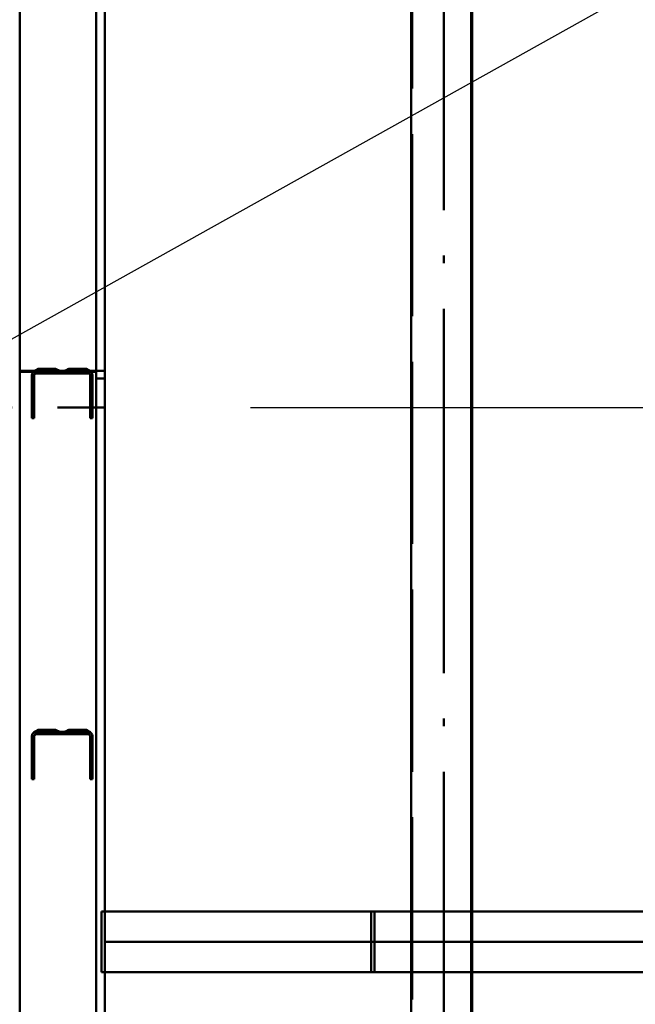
# Paper-space layout 'Layout1' of a CAD drawing. Extents: x -2 to 1033, y -36 to 596.
# Tile 60 of 256: x 287 to 297, y 249 to 265. Entities that reach past the tile are written whole.
import ezdxf

# ---------------------------------------------------------------- set-up
doc = ezdxf.new("R2010")
doc.units = 0
doc.linetypes.add('ACAD_ISO02W100', pattern=[15, 12, -3])
doc.linetypes.add('ACAD_ISO04W100', pattern=[30.5, 24, -3, 0.5, -3])
doc.layers.get('0').update_dxf_attribs({"linetype": 'CONTINUOUS'})
doc.layers.get('DEFPOINTS').update_dxf_attribs({"color": 132, "linetype": 'CONTINUOUS'})
for name, color, linetype, lineweight in [('SS_KOTY', 3, 'CONTINUOUS', 25), ('SS_POPIS_PROFILU', 13, 'CONTINUOUS', 25), ('SS_ZEBRIK KOŠ', 75, 'CONTINUOUS', 50), ('SS_ZEBRIKY', 24, 'CONTINUOUS', 50)]:
    doc.layers.add(name, color=color, linetype=linetype, lineweight=lineweight)
doc.styles.add('ROMANS', font='romans.shx', dxfattribs={"width": 0.8})
doc.dimstyles.new('A-1_(2.5)_50AS', dxfattribs={"dimtxt": 2.5, "dimasz": 2, "dimexe": 1, "dimexo": 2, "dimgap": 0, "dimtad": 0, "dimdec": 1, "dimlfac": 50, "dimrnd": 1, "dimtxsty": 'ROMANS', "dimblk1": 'OBLIQUE', "dimblk2": 'OBLIQUE', "dimsah": 1, "dimcen": 2, "dimclrd": 256, "dimclre": 256, "dimclrt": 256, "dimadec": 1, "dimazin": 2, "dimtfac": 0.714286, "dimtdec": 1, "dimtmove": 0, "dimatfit": 3, "dimldrblk": 'OPEN', "dimfxl": 1, "dimtvp": 1.142857, "dimtfill": 1, "dimtolj": 1, "dimlwd": -1, "dimlwe": -1, "dimarcsym": 0})

# ---------------------------------------------------------------- blocks, each defined once
blk = doc.blocks.new('_Oblique')
at = {"color": 0, "linetype": 'ByBlock', "lineweight": -2}
blk.add_line((-0.5, -0.5), (0.5, 0.5), dxfattribs=at)
blk = doc.blocks.new('*D16')
at = {"layer": 'DEFPOINTS', "color": 0, "transparency": 16777216}
for p in [(288.614, 258.993), (288.614, 174.993), (329.957, 174.993)]:
    blk.add_point(p, dxfattribs=at)
at = {"layer": 'SS_KOTY', "transparency": 16777216}
for p, q in [((290.614, 258.993), (330.957, 258.993)), ((329.957, 258.993), (329.957, 174.993)), ((290.614, 174.993), (330.957, 174.993))]:
    blk.add_line(p, q, dxfattribs=at)
at = {"layer": 'SS_KOTY', "transparency": 16777216, "xscale": 2, "yscale": 2, "zscale": 2}
for p, rotation in [((329.957, 258.993), 90), ((329.957, 174.993), 270)]:
    blk.add_blockref('_Oblique', p, dxfattribs=dict(at, rotation=rotation))
at = {"layer": 'SS_KOTY', "transparency": 16777216, "insert": (327.1, 216.993), "char_height": 2.5, "attachment_point": 5, "rotation": 90, "style": 'ROMANS', "bg_fill": 3, "box_fill_scale": 1.1, "bg_fill_color": 256, "bg_fill_true_color": 13158600, "bg_fill_transparency": 0}
blk.add_mtext('\\A1;4200', dxfattribs=at)
blk = doc.blocks.new('_OPEN')
at = {"color": 0, "linetype": 'ByBlock'}
for p, q in [((-1, 0.1667), (0, 0)), ((0, 0), (-1, -0.1667)), ((0, 0), (-1, 0))]:
    blk.add_line(p, q, dxfattribs=at)

psp = doc.layouts.get("Layout1")

# ---------------------------------------------------------------- linework, layer by layer
at = {"layer": 'SS_ZEBRIK KOŠ', "color": 3, "linetype": 'ACAD_ISO02W100', "ltscale": 0.25}
for p, q in [((288.2145, 250.693), (288.1605, 250.693)), ((288.1605, 250.693), (288.1605, 249.693)), ((288.2145, 249.693), (288.1605, 249.693))]:
    psp.add_line(p, q, dxfattribs=at)
at = {"layer": 'SS_ZEBRIKY', "color": 1, "linetype": 'Continuous', "ltscale": 0.25}
for p, q in [((286.8145, 259.5866), (286.8145, 281.5803)), ((288.0745, 259.5295), (288.0745, 281.4662)), ((288.2145, 259.5295), (288.2145, 281.4662)), ((286.8145, 258.993), (286.8145, 259.5866)), ((288.0745, 112.993), (288.0745, 259.5295)), ((288.2145, 112.993), (288.2145, 259.5295)), ((286.8145, 257.593), (286.8145, 258.993)), ((286.8145, 175.693), (286.8145, 257.593))]:
    psp.add_line(p, q, dxfattribs=at)
at = {"layer": 'SS_ZEBRIKY', "color": 7, "linetype": 'ACAD_ISO04W100', "ltscale": 0.25}
for p, q in [((288.2145, 259.593), (288.2145, 281.593)), ((288.2145, 259.593), (288.2145, 281.593)), ((288.2145, 259.593), (288.2145, 112.993)), ((288.2145, 259.593), (288.2145, 112.993)), ((279.8145, 258.993), (288.2145, 258.993)), ((279.8145, 258.993), (288.2145, 258.993))]:
    psp.add_line(p, q, dxfattribs=at)
at = {"layer": 'SS_ZEBRIKY', "color": 3, "linetype": 'ACAD_ISO02W100', "ltscale": 0.25}
for p, q in [((287.1266, 259.6288), (287.0482, 259.5888)), ((287.1266, 259.6288), (287.0564, 259.593)), ((287.1451, 259.6288), (287.0605, 259.5888)), ((287.0675, 259.593), (287.1266, 259.6288)), ((287.1451, 259.6288), (287.0736, 259.5921)), ((287.1266, 259.6288), (287.0748, 259.593)), ((287.0753, 259.593), (287.1451, 259.6288)), ((287.0753, 259.593), (287.1304, 259.6212)), ((287.0845, 259.593), (287.1955, 259.6288)), ((287.0845, 259.593), (287.1451, 259.6288)), ((287.0845, 259.593), (287.1308, 259.6204)), ((287.0845, 259.593), (287.1362, 259.6096)), ((287.1266, 259.6288), (287.1445, 259.593)), ((287.1451, 259.6288), (287.1266, 259.6288)), ((287.1304, 259.6212), (287.1451, 259.6288)), ((287.1308, 259.6204), (287.1451, 259.6288)), ((287.1362, 259.6096), (287.1955, 259.6288)), ((287.1451, 259.6288), (287.1606, 259.593)), ((287.1955, 259.6288), (287.1451, 259.6288)), ((287.161, 259.593), (287.2645, 259.6288)), ((287.161, 259.593), (287.1955, 259.6288)), ((287.1618, 259.593), (287.2645, 259.6288)), ((287.1618, 259.593), (287.1955, 259.6288)), ((287.2045, 259.593), (287.1955, 259.6288)), ((287.2645, 259.6288), (287.1955, 259.6288)), ((287.2665, 259.593), (287.2645, 259.6288)), ((287.2645, 259.6288), (287.3689, 259.593)), ((287.3334, 259.6288), (287.2645, 259.6288)), ((287.2645, 259.593), (287.2645, 259.6288)), ((287.2665, 259.593), (287.3334, 259.6288)), ((287.3245, 259.593), (287.3334, 259.6288)), ((287.3689, 259.593), (287.3334, 259.6288)), ((287.3707, 259.593), (287.3334, 259.6288)), ((287.3929, 259.6098), (287.3334, 259.6288)), ((287.4455, 259.593), (287.3334, 259.6288)), ((287.3839, 259.6288), (287.3334, 259.6288)), ((287.3684, 259.593), (287.3839, 259.6288)), ((287.3707, 259.593), (287.3839, 259.6288)), ((287.4455, 259.593), (287.3839, 259.6288)), ((287.3982, 259.6205), (287.3839, 259.6288)), ((287.4465, 259.593), (287.3839, 259.6288)), ((287.3839, 259.6288), (287.4739, 259.593)), ((287.3839, 259.6288), (287.3993, 259.6226)), ((287.4024, 259.6288), (287.3839, 259.6288)), ((287.3845, 259.593), (287.4024, 259.6288)), ((287.4455, 259.593), (287.3929, 259.6098)), ((287.4455, 259.593), (287.3982, 259.6205)), ((287.4465, 259.593), (287.4024, 259.6288)), ((287.4739, 259.593), (287.4024, 259.6288)), ((287.555, 259.593), (287.6374, 259.6288)), ((287.555, 259.593), (287.6338, 259.6288)), ((287.6266, 259.6288), (287.555, 259.593)), ((287.6266, 259.6288), (287.555, 259.593)), ((287.6266, 259.6288), (287.555, 259.593)), ((287.6267, 259.6286), (287.555, 259.593)), ((287.555, 259.593), (287.6275, 259.627)), ((287.555, 259.593), (287.6297, 259.6226)), ((287.555, 259.593), (287.6297, 259.6226)), ((287.566, 259.593), (287.6248, 259.6277)), ((287.566, 259.593), (287.63, 259.622)), ((287.6613, 259.6288), (287.5824, 259.593)), ((287.5824, 259.593), (287.6451, 259.6288)), ((287.6446, 259.6288), (287.5824, 259.593)), ((287.6374, 259.6288), (287.5824, 259.593)), ((287.6266, 259.6288), (287.5824, 259.593)), ((287.5828, 259.593), (287.6548, 259.6288)), ((287.5828, 259.593), (287.6338, 259.6288)), ((287.5834, 259.593), (287.6955, 259.6288)), ((287.5834, 259.593), (287.6453, 259.6288)), ((287.6278, 259.6263), (287.5834, 259.593)), ((287.5834, 259.593), (287.6308, 259.6205)), ((287.5834, 259.593), (287.6308, 259.6205)), ((287.6308, 259.6204), (287.5834, 259.593)), ((287.6315, 259.619), (287.5834, 259.593)), ((287.5834, 259.593), (287.635, 259.612)), ((287.5834, 259.593), (287.6361, 259.6098)), ((287.5979, 259.593), (287.6317, 259.6186)), ((287.6248, 259.6277), (287.6266, 259.6288)), ((287.6266, 259.6288), (287.6445, 259.593)), ((287.6445, 259.593), (287.6266, 259.6288)), ((287.6606, 259.593), (287.6266, 259.6288)), ((287.6338, 259.6288), (287.6266, 259.6288)), ((287.6269, 259.6288), (287.6267, 259.6286)), ((287.6269, 259.6288), (287.6445, 259.593)), ((287.6275, 259.627), (287.6312, 259.6288)), ((287.6312, 259.6288), (287.6278, 259.6263)), ((287.6297, 259.6226), (287.6299, 259.6227)), ((287.6299, 259.6227), (287.6451, 259.6288)), ((287.63, 259.622), (287.6302, 259.6221)), ((287.6302, 259.6221), (287.6451, 259.6288)), ((287.6453, 259.6288), (287.6308, 259.6204)), ((287.6308, 259.6205), (287.631, 259.6206)), ((287.631, 259.6206), (287.6451, 259.6288)), ((287.6445, 259.593), (287.6312, 259.6288)), ((287.6312, 259.6288), (287.6606, 259.593)), ((287.6496, 259.6288), (287.6315, 259.619)), ((287.6317, 259.6186), (287.6319, 259.6187)), ((287.6319, 259.6187), (287.6451, 259.6288)), ((287.6445, 259.593), (287.6338, 259.6288)), ((287.6606, 259.593), (287.6338, 259.6288)), ((287.6548, 259.6288), (287.6338, 259.6288)), ((287.635, 259.612), (287.6804, 259.6288)), ((287.6445, 259.593), (287.6374, 259.6288)), ((287.6606, 259.593), (287.6374, 259.6288)), ((287.6955, 259.6288), (287.6374, 259.6075)), ((287.6446, 259.6288), (287.6445, 259.593)), ((287.6446, 259.6288), (287.6606, 259.593)), ((287.6583, 259.593), (287.6451, 259.6288)), ((287.6606, 259.593), (287.6451, 259.6288)), ((287.6606, 259.593), (287.6453, 259.6288)), ((287.7045, 259.593), (287.6453, 259.6288)), ((287.6473, 259.593), (287.6955, 259.6288)), ((287.6606, 259.593), (287.6496, 259.6288)), ((287.6588, 259.593), (287.6548, 259.6288)), ((287.6606, 259.593), (287.6548, 259.6288)), ((287.7045, 259.593), (287.6548, 259.6288)), ((287.6873, 259.6288), (287.6548, 259.6288)), ((287.6583, 259.593), (287.7386, 259.6288)), ((287.6583, 259.593), (287.6963, 259.6288)), ((287.6583, 259.593), (287.6955, 259.6288)), ((287.6583, 259.593), (287.6946, 259.6288)), ((287.6583, 259.593), (287.6613, 259.6288)), ((287.6588, 259.593), (287.7279, 259.6288)), ((287.6588, 259.593), (287.6873, 259.6288)), ((287.7645, 259.6288), (287.6601, 259.593)), ((287.6601, 259.593), (287.7201, 259.6288)), ((287.6601, 259.593), (287.6957, 259.6288)), ((287.6601, 259.593), (287.6955, 259.6288)), ((287.6601, 259.593), (287.6804, 259.6288)), ((287.6946, 259.6288), (287.6606, 259.593)), ((287.6606, 259.593), (287.6804, 259.6288)), ((287.6606, 259.593), (287.6613, 259.6288)), ((287.6613, 259.6288), (287.7045, 259.593)), ((287.7045, 259.593), (287.6804, 259.6288)), ((287.7045, 259.593), (287.6873, 259.6288)), ((287.7279, 259.6288), (287.6873, 259.6288)), ((287.7045, 259.593), (287.6946, 259.6288)), ((287.7045, 259.593), (287.6955, 259.6288)), ((287.709, 259.593), (287.6955, 259.6288)), ((287.7624, 259.593), (287.6955, 259.6288)), ((287.7045, 259.593), (287.6957, 259.6288)), ((287.7645, 259.593), (287.6957, 259.6288)), ((287.7045, 259.593), (287.6963, 259.6288)), ((287.7045, 259.593), (287.7631, 259.6288)), ((287.7045, 259.593), (287.7386, 259.6288)), ((287.7045, 259.593), (287.7279, 259.6288)), ((287.7045, 259.593), (287.7201, 259.6288)), ((287.7645, 259.6288), (287.709, 259.593)), ((287.7645, 259.593), (287.7201, 259.6288)), ((287.7628, 259.593), (287.7279, 259.6288)), ((287.7645, 259.593), (287.7279, 259.6288)), ((287.7724, 259.6288), (287.7279, 259.6288)), ((287.7624, 259.593), (287.7386, 259.6288)), ((287.7645, 259.593), (287.7386, 259.6288)), ((287.7836, 259.6288), (287.7624, 259.593)), ((287.7624, 259.593), (287.7645, 259.6288)), ((287.7624, 259.593), (287.7631, 259.6288)), ((287.7628, 259.593), (287.816, 259.6288)), ((287.7628, 259.593), (287.7724, 259.6288)), ((287.7645, 259.593), (287.7631, 259.6288)), ((287.7765, 259.593), (287.7645, 259.6288)), ((287.8427, 259.593), (287.7645, 259.6288)), ((287.8671, 259.593), (287.7645, 259.6288)), ((287.868, 259.593), (287.7645, 259.6288)), ((287.7645, 259.593), (287.8326, 259.6288)), ((287.7645, 259.593), (287.8321, 259.6288)), ((287.7645, 259.593), (287.816, 259.6288)), ((287.7645, 259.593), (287.7836, 259.6288)), ((287.7645, 259.593), (287.7724, 259.6288)), ((287.7645, 259.593), (287.7645, 259.6288)), ((287.816, 259.6288), (287.7724, 259.6288)), ((287.7836, 259.6288), (287.8245, 259.593)), ((287.8671, 259.593), (287.7836, 259.6288)), ((287.8245, 259.593), (287.816, 259.6288)), ((287.8673, 259.593), (287.816, 259.6288)), ((287.8542, 259.6288), (287.816, 259.6288)), ((287.8245, 259.593), (287.883, 259.6288)), ((287.8245, 259.593), (287.8629, 259.6288)), ((287.8245, 259.593), (287.8542, 259.6288)), ((287.8245, 259.593), (287.8334, 259.6288)), ((287.8245, 259.593), (287.8326, 259.6288)), ((287.8245, 259.593), (287.8321, 259.6288)), ((287.8245, 259.593), (287.8266, 259.6288)), ((287.8671, 259.593), (287.8266, 259.6288)), ((287.8671, 259.593), (287.8321, 259.6288)), ((287.868, 259.593), (287.8326, 259.6288)), ((287.8427, 259.593), (287.8334, 259.6288)), ((287.8671, 259.593), (287.8334, 259.6288)), ((287.868, 259.593), (287.8334, 259.6288)), ((287.8878, 259.5999), (287.8334, 259.6288)), ((287.8924, 259.6098), (287.8334, 259.6288)), ((287.9445, 259.593), (287.8334, 259.6288)), ((287.8673, 259.593), (287.8542, 259.6288)), ((287.8684, 259.593), (287.8542, 259.6288)), ((287.9445, 259.593), (287.8542, 259.6288)), ((287.883, 259.6288), (287.8542, 259.6288)), ((287.8671, 259.593), (287.8629, 259.6288)), ((287.8629, 259.6288), (287.8684, 259.593)), ((287.9445, 259.593), (287.8629, 259.6288)), ((287.8684, 259.593), (287.9014, 259.6288)), ((287.8994, 259.6288), (287.8684, 259.593)), ((287.8974, 259.6288), (287.8684, 259.593)), ((287.8684, 259.593), (287.8888, 259.6288)), ((287.8684, 259.593), (287.8839, 259.6288)), ((287.8684, 259.593), (287.883, 259.6288)), ((287.9445, 259.593), (287.883, 259.6288)), ((287.898, 259.62), (287.883, 259.6288)), ((287.9554, 259.5921), (287.883, 259.6288)), ((287.8985, 259.6209), (287.883, 259.6288)), ((287.8987, 259.6214), (287.883, 259.6288)), ((287.8974, 259.6288), (287.883, 259.6288)), ((287.8839, 259.6288), (287.8926, 259.6102)), ((287.8976, 259.6207), (287.8839, 259.6288)), ((287.9445, 259.593), (287.8839, 259.6288)), ((287.9554, 259.5921), (287.8839, 259.6288)), ((287.898, 259.6216), (287.8839, 259.6288)), ((287.8839, 259.6288), (287.8982, 259.622)), ((287.8984, 259.6225), (287.8839, 259.6288)), ((287.8845, 259.593), (287.9024, 259.6288)), ((287.8845, 259.593), (287.9014, 259.6288)), ((287.8845, 259.593), (287.8994, 259.6288)), ((287.8974, 259.6288), (287.8845, 259.593)), ((287.8845, 259.593), (287.9022, 259.6284)), ((287.9445, 259.593), (287.8888, 259.6288)), ((287.9554, 259.5921), (287.8888, 259.6288)), ((287.8928, 259.6096), (287.8924, 259.6098)), ((287.8926, 259.6102), (287.8929, 259.6098)), ((287.9445, 259.593), (287.8928, 259.6096)), ((287.8929, 259.6098), (287.9008, 259.593)), ((287.9012, 259.6264), (287.8974, 259.6288)), ((287.8974, 259.6288), (287.9554, 259.5921)), ((287.9013, 259.6266), (287.8974, 259.6288)), ((287.8974, 259.6288), (287.9684, 259.5888)), ((287.8974, 259.6288), (287.9609, 259.593)), ((287.8974, 259.6288), (287.9761, 259.5888)), ((287.8974, 259.6288), (287.9014, 259.6269)), ((287.9808, 259.5888), (287.8974, 259.6288)), ((287.9024, 259.6288), (287.8974, 259.6288)), ((287.8982, 259.6204), (287.8976, 259.6207)), ((287.8986, 259.6212), (287.898, 259.6216)), ((287.9445, 259.593), (287.898, 259.62)), ((287.8982, 259.622), (287.8988, 259.6217)), ((287.9445, 259.593), (287.8982, 259.6204)), ((287.8991, 259.6222), (287.8984, 259.6225)), ((287.9537, 259.593), (287.8985, 259.6209)), ((287.9537, 259.593), (287.8986, 259.6212)), ((287.9594, 259.593), (287.8987, 259.6214)), ((287.8988, 259.6217), (287.9595, 259.593)), ((287.9664, 259.593), (287.8991, 259.6222)), ((287.9017, 259.6274), (287.8994, 259.6288)), ((287.8994, 259.6288), (287.9018, 259.6276)), ((287.954, 259.593), (287.9012, 259.6264)), ((287.9609, 259.593), (287.9013, 259.6266)), ((287.9554, 259.5921), (287.9014, 259.6288)), ((287.9684, 259.5888), (287.9014, 259.6288)), ((287.9014, 259.6288), (287.9808, 259.5888)), ((287.9022, 259.6284), (287.9014, 259.6288)), ((287.9684, 259.5888), (287.9017, 259.6274)), ((287.9018, 259.6276), (287.9722, 259.593)), ((287.9022, 259.6284), (287.9024, 259.6288)), ((287.9724, 259.593), (287.9022, 259.6284)), ((287.9554, 259.5921), (287.9024, 259.6288)), ((287.9684, 259.5888), (287.9024, 259.6288)), ((287.9072, 259.6258), (287.9024, 259.6288)), ((287.9684, 259.593), (287.9024, 259.6288)), ((287.9725, 259.593), (287.9024, 259.6288)), ((287.9024, 259.6288), (287.9808, 259.5888)), ((287.9739, 259.593), (287.9024, 259.6288)), ((287.9615, 259.593), (287.9072, 259.6258)), ((286.8145, 259.593), (288.2145, 259.593)), ((286.8145, 259.5803), (288.0745, 259.5803)), ((287.0239, 259.558), (287.0145, 259.523)), ((287.0145, 259.523), (287.0145, 258.813)), ((287.0495, 259.5836), (287.0239, 259.558)), ((287.0239, 259.558), (287.0492, 259.5835)), ((287.0461, 259.5803), (287.0239, 259.558)), ((287.0462, 259.5803), (287.0239, 259.558)), ((287.0492, 259.5835), (287.0461, 259.5803)), ((287.0495, 259.5836), (287.0462, 259.5803)), ((287.0564, 259.593), (287.0482, 259.5888)), ((287.0482, 259.5888), (287.0492, 259.5835)), ((287.0482, 259.5888), (287.0605, 259.5888)), ((287.0492, 259.5835), (287.0605, 259.5888)), ((287.0495, 259.5836), (287.0492, 259.5835)), ((287.0845, 259.593), (287.0495, 259.5836)), ((287.0495, 259.5836), (287.0736, 259.5921)), ((287.0605, 259.5888), (287.0495, 259.5836)), ((287.0545, 259.523), (287.0585, 259.538)), ((287.0545, 258.813), (287.0545, 259.523)), ((287.0585, 259.538), (287.0695, 259.549)), ((287.0585, 259.538), (287.0667, 259.5462)), ((287.0645, 259.5454), (287.0585, 259.538)), ((287.0605, 259.5888), (287.0675, 259.593)), ((287.0605, 259.5888), (287.0675, 259.593)), ((287.0605, 259.5888), (287.0736, 259.5921)), ((287.0845, 259.553), (287.0645, 259.5454)), ((287.0667, 259.553), (287.0645, 259.5454)), ((287.0695, 259.549), (287.0645, 259.5454)), ((287.0645, 259.5454), (287.0667, 259.5462)), ((287.0667, 259.553), (287.1606, 259.593)), ((287.0667, 259.553), (287.1445, 259.593)), ((287.1308, 259.5803), (287.0667, 259.553)), ((287.1199, 259.5803), (287.0667, 259.553)), ((287.0667, 259.553), (287.0845, 259.553)), ((287.0667, 259.5462), (287.0845, 259.553)), ((287.0667, 259.5462), (287.0695, 259.549)), ((287.0845, 259.553), (287.0695, 259.549)), ((287.0845, 259.593), (287.0736, 259.5921)), ((287.0736, 259.5921), (287.0753, 259.593)), ((287.0748, 259.593), (287.0736, 259.5921)), ((287.0845, 259.553), (287.1606, 259.593)), ((287.1365, 259.5803), (287.0845, 259.553)), ((287.0845, 259.553), (287.5645, 259.553)), ((287.1445, 259.593), (287.1199, 259.5803)), ((287.1606, 259.593), (287.1308, 259.5803)), ((287.1606, 259.593), (287.1365, 259.5803)), ((287.1466, 259.553), (287.2045, 259.593)), ((287.1606, 259.593), (287.1466, 259.553)), ((287.1466, 259.553), (287.1861, 259.5803)), ((287.1561, 259.5803), (287.1466, 259.553)), ((287.1606, 259.593), (287.1561, 259.5803)), ((287.2045, 259.593), (287.2363, 259.553)), ((287.2146, 259.5803), (287.2045, 259.593)), ((287.2363, 259.553), (287.2146, 259.5803)), ((287.2363, 259.553), (287.2645, 259.593)), ((287.2363, 259.553), (287.2556, 259.5803)), ((287.2556, 259.5803), (287.2645, 259.593)), ((287.2861, 259.5803), (287.2645, 259.593)), ((287.2645, 259.593), (287.3327, 259.553)), ((287.3327, 259.553), (287.2861, 259.5803)), ((287.3327, 259.553), (287.3245, 259.593)), ((287.3271, 259.5803), (287.3245, 259.593)), ((287.3245, 259.593), (287.413, 259.553)), ((287.3525, 259.5803), (287.3245, 259.593)), ((287.3327, 259.553), (287.3271, 259.5803)), ((287.413, 259.553), (287.3525, 259.5803)), ((287.413, 259.553), (287.3684, 259.593)), ((287.3825, 259.5803), (287.3684, 259.593)), ((287.3684, 259.593), (287.4585, 259.553)), ((287.413, 259.553), (287.3825, 259.5803)), ((287.4079, 259.5803), (287.3845, 259.593)), ((287.4585, 259.553), (287.3845, 259.593)), ((287.4585, 259.553), (287.397, 259.5803)), ((287.4585, 259.553), (287.4079, 259.5803)), ((287.5645, 259.553), (287.6445, 259.593)), ((287.5645, 259.553), (287.6191, 259.5803)), ((287.5645, 259.553), (287.5843, 259.553)), ((287.5704, 259.553), (287.6606, 259.593)), ((287.5704, 259.553), (287.6445, 259.593)), ((287.621, 259.5803), (287.5704, 259.553)), ((287.5843, 259.553), (287.6445, 259.593)), ((287.5843, 259.553), (287.6364, 259.5803)), ((287.5843, 259.553), (287.6254, 259.5803)), ((287.5843, 259.553), (287.6397, 259.553)), ((287.6373, 259.6074), (287.5979, 259.593)), ((287.616, 259.553), (287.7045, 259.593)), ((287.616, 259.553), (287.6606, 259.593)), ((287.616, 259.553), (287.6764, 259.5803)), ((287.6464, 259.5803), (287.616, 259.553)), ((287.6191, 259.5803), (287.6445, 259.593)), ((287.6445, 259.593), (287.621, 259.5803)), ((287.6254, 259.5803), (287.6445, 259.593)), ((287.6606, 259.593), (287.632, 259.5803)), ((287.6364, 259.5803), (287.6606, 259.593)), ((287.6364, 259.5803), (287.6606, 259.593)), ((287.6397, 259.553), (287.7045, 259.593)), ((287.6397, 259.553), (287.6606, 259.593)), ((287.6397, 259.553), (287.6839, 259.5803)), ((287.6397, 259.553), (287.6539, 259.5803)), ((287.6397, 259.553), (287.7198, 259.553)), ((287.6606, 259.593), (287.6464, 259.5803)), ((287.6539, 259.5803), (287.6606, 259.593)), ((287.6764, 259.5803), (287.7045, 259.593)), ((287.6839, 259.5803), (287.7045, 259.593)), ((287.6963, 259.553), (287.7645, 259.593)), ((287.6963, 259.553), (287.7045, 259.593)), ((287.6963, 259.553), (287.7429, 259.5803)), ((287.6963, 259.553), (287.7019, 259.5803)), ((287.7019, 259.5803), (287.7045, 259.593)), ((287.7198, 259.553), (287.7045, 259.593)), ((287.7198, 259.553), (287.7645, 259.593)), ((287.7198, 259.553), (287.7503, 259.5803)), ((287.7198, 259.553), (287.8087, 259.553)), ((287.7429, 259.5803), (287.7645, 259.593)), ((287.7503, 259.5803), (287.7645, 259.593)), ((287.7734, 259.5803), (287.7645, 259.593)), ((287.7927, 259.553), (287.7645, 259.593)), ((287.7785, 259.5803), (287.7645, 259.593)), ((287.7785, 259.5803), (287.7645, 259.593)), ((287.8087, 259.553), (287.7785, 259.5803)), ((287.7927, 259.553), (287.8245, 259.593)), ((287.7927, 259.553), (287.8144, 259.5803)), ((287.8087, 259.553), (287.8245, 259.593)), ((287.8087, 259.553), (287.8195, 259.5803)), ((287.8087, 259.553), (287.8889, 259.553)), ((287.8144, 259.5803), (287.8245, 259.593)), ((287.8195, 259.5803), (287.8245, 259.593)), ((287.8245, 259.593), (287.8824, 259.553)), ((287.8449, 259.5803), (287.8245, 259.593)), ((287.8889, 259.553), (287.8245, 259.593)), ((287.8889, 259.553), (287.8449, 259.5803)), ((287.8728, 259.5803), (287.8684, 259.593)), ((287.8824, 259.553), (287.8684, 259.593)), ((287.8889, 259.553), (287.8684, 259.593)), ((287.8684, 259.593), (287.8749, 259.5803)), ((287.8684, 259.593), (287.9445, 259.553)), ((287.8925, 259.5803), (287.8684, 259.593)), ((287.896, 259.5803), (287.8684, 259.593)), ((287.9555, 259.553), (287.8684, 259.593)), ((287.8981, 259.5803), (287.8684, 259.593)), ((287.8684, 259.593), (287.9622, 259.553)), ((287.8824, 259.553), (287.8728, 259.5803)), ((287.8749, 259.5803), (287.8889, 259.553)), ((287.8845, 259.593), (287.907, 259.5803)), ((287.9555, 259.553), (287.8845, 259.593)), ((287.8845, 259.593), (287.9622, 259.553)), ((287.9091, 259.5803), (287.8845, 259.593)), ((287.9645, 259.553), (287.8845, 259.593)), ((287.9008, 259.593), (287.8879, 259.5998)), ((287.8889, 259.553), (287.9445, 259.553)), ((287.9445, 259.553), (287.8925, 259.5803)), ((287.9555, 259.553), (287.896, 259.5803)), ((287.9622, 259.553), (287.8981, 259.5803)), ((287.907, 259.5803), (287.9555, 259.553)), ((287.9622, 259.553), (287.9091, 259.5803)), ((287.9445, 259.593), (287.9554, 259.5921)), ((287.9445, 259.553), (287.9645, 259.5454)), ((287.9445, 259.553), (287.9555, 259.553)), ((287.9554, 259.5921), (287.9537, 259.593)), ((287.9537, 259.593), (287.9554, 259.5921)), ((287.9554, 259.5921), (287.954, 259.593)), ((287.9554, 259.5921), (287.9684, 259.5888)), ((287.9645, 259.5454), (287.9555, 259.553)), ((287.9555, 259.553), (287.9622, 259.553)), ((287.9684, 259.5888), (287.9594, 259.593)), ((287.9595, 259.593), (287.9684, 259.5888)), ((287.9609, 259.593), (287.9684, 259.5888)), ((287.9684, 259.5888), (287.9615, 259.593)), ((287.9645, 259.5454), (287.9622, 259.553)), ((287.9622, 259.553), (287.9645, 259.553)), ((287.9645, 259.553), (287.9645, 259.5454)), ((287.9645, 259.5454), (287.9699, 259.5389)), ((287.9761, 259.5888), (287.9664, 259.593)), ((287.9761, 259.5888), (287.9684, 259.593)), ((287.9684, 259.5888), (287.9797, 259.5835)), ((287.9684, 259.5888), (287.9761, 259.5888)), ((287.9699, 259.5389), (287.9733, 259.5313)), ((287.9722, 259.593), (287.9808, 259.5888)), ((287.9808, 259.5888), (287.9724, 259.593)), ((287.9808, 259.5888), (287.9725, 259.593)), ((287.9733, 259.5313), (287.9745, 259.523)), ((287.9824, 259.5888), (287.9739, 259.593)), ((287.9745, 259.523), (287.9745, 258.813)), ((287.9797, 259.5835), (287.9761, 259.5888)), ((287.9761, 259.5888), (287.9808, 259.5888)), ((287.9797, 259.5835), (287.9824, 259.5888)), ((287.9797, 259.5835), (287.9808, 259.5888)), ((287.9797, 259.5835), (287.9982, 259.5678)), ((287.9808, 259.5888), (287.9824, 259.5888)), ((288.0103, 259.5469), (287.9982, 259.5678)), ((288.0145, 259.523), (288.0103, 259.5469)), ((288.0145, 258.813), (288.0145, 259.523)), ((288.0745, 259.4662), (288.2145, 259.4662)), ((287.0145, 258.813), (287.0545, 258.813)), ((287.9745, 258.813), (288.0145, 258.813)), ((287.0239, 253.614), (287.0145, 253.579)), ((287.0495, 253.6396), (287.0239, 253.614)), ((287.0492, 253.6395), (287.0239, 253.614)), ((287.1266, 253.6848), (287.0482, 253.6448)), ((287.0482, 253.6448), (287.0492, 253.6395)), ((287.0482, 253.6448), (287.0605, 253.6448)), ((287.0492, 253.6395), (287.0605, 253.6448)), ((287.0495, 253.6396), (287.0492, 253.6395)), ((287.0845, 253.649), (287.0495, 253.6396)), ((287.0495, 253.6396), (287.0736, 253.6481)), ((287.0605, 253.6448), (287.0495, 253.6396)), ((287.1451, 253.6848), (287.0605, 253.6448)), ((287.0605, 253.6448), (287.1266, 253.6848)), ((287.0605, 253.6448), (287.0736, 253.6481)), ((287.1606, 253.649), (287.0667, 253.609)), ((287.1445, 253.649), (287.0667, 253.609)), ((287.0736, 253.6481), (287.1451, 253.6848)), ((287.1266, 253.6848), (287.0736, 253.6481)), ((287.0845, 253.649), (287.0736, 253.6481)), ((287.0845, 253.649), (287.1955, 253.6848)), ((287.0845, 253.649), (287.1451, 253.6848)), ((287.0845, 253.649), (287.1308, 253.6764)), ((287.0845, 253.649), (287.1362, 253.6656)), ((287.555, 253.649), (287.0845, 253.649)), ((287.1606, 253.649), (287.0845, 253.609)), ((287.1266, 253.6848), (287.1445, 253.649)), ((287.1451, 253.6848), (287.1266, 253.6848)), ((287.1304, 253.6772), (287.1451, 253.6848)), ((287.1308, 253.6764), (287.1451, 253.6848)), ((287.1362, 253.6656), (287.1955, 253.6848)), ((287.1451, 253.6848), (287.1606, 253.649)), ((287.1955, 253.6848), (287.1451, 253.6848)), ((287.1466, 253.609), (287.2045, 253.649)), ((287.1606, 253.649), (287.1466, 253.609)), ((287.161, 253.649), (287.2645, 253.6848)), ((287.161, 253.649), (287.1955, 253.6848)), ((287.1618, 253.649), (287.2645, 253.6848)), ((287.1618, 253.649), (287.1955, 253.6848)), ((287.2045, 253.649), (287.1955, 253.6848)), ((287.2645, 253.6848), (287.1955, 253.6848)), ((287.2363, 253.609), (287.2045, 253.649)), ((287.2363, 253.609), (287.2645, 253.649)), ((287.2665, 253.649), (287.2645, 253.6848)), ((287.2645, 253.6848), (287.3689, 253.649)), ((287.3334, 253.6848), (287.2645, 253.6848)), ((287.2645, 253.649), (287.2645, 253.6848)), ((287.3327, 253.609), (287.2645, 253.649)), ((287.2665, 253.649), (287.3334, 253.6848)), ((287.3245, 253.649), (287.3334, 253.6848)), ((287.3327, 253.609), (287.3245, 253.649)), ((287.413, 253.609), (287.3245, 253.649)), ((287.3689, 253.649), (287.3334, 253.6848)), ((287.3707, 253.649), (287.3334, 253.6848)), ((287.3929, 253.6658), (287.3334, 253.6848)), ((287.4455, 253.649), (287.3334, 253.6848)), ((287.3839, 253.6848), (287.3334, 253.6848)), ((287.3684, 253.649), (287.3839, 253.6848)), ((287.413, 253.609), (287.3684, 253.649)), ((287.4585, 253.609), (287.3684, 253.649)), ((287.3707, 253.649), (287.3839, 253.6848)), ((287.4455, 253.649), (287.3839, 253.6848)), ((287.3982, 253.6765), (287.3839, 253.6848)), ((287.4465, 253.649), (287.3839, 253.6848)), ((287.3839, 253.6848), (287.4739, 253.649)), ((287.3839, 253.6848), (287.3993, 253.6786)), ((287.4024, 253.6848), (287.3839, 253.6848)), ((287.3845, 253.649), (287.4024, 253.6848)), ((287.4585, 253.609), (287.3845, 253.649)), ((287.4455, 253.649), (287.3929, 253.6658)), ((287.4455, 253.649), (287.3982, 253.6765)), ((287.4465, 253.649), (287.4024, 253.6848)), ((287.4739, 253.649), (287.4024, 253.6848)), ((287.555, 253.649), (287.6374, 253.6848)), ((287.555, 253.649), (287.6338, 253.6848)), ((287.6266, 253.6848), (287.555, 253.649)), ((287.6266, 253.6848), (287.555, 253.649)), ((287.6266, 253.6848), (287.555, 253.649)), ((287.6267, 253.6846), (287.555, 253.649)), ((287.555, 253.649), (287.6275, 253.683)), ((287.555, 253.649), (287.6297, 253.6786)), ((287.555, 253.649), (287.6297, 253.6786)), ((287.5828, 253.649), (287.555, 253.649)), ((287.5645, 253.609), (287.6445, 253.649)), ((287.566, 253.649), (287.6248, 253.6837)), ((287.566, 253.649), (287.63, 253.678)), ((287.6606, 253.649), (287.5704, 253.609)), ((287.6445, 253.649), (287.5704, 253.609)), ((287.6613, 253.6848), (287.5824, 253.649)), ((287.5824, 253.649), (287.6451, 253.6848)), ((287.6446, 253.6848), (287.5824, 253.649)), ((287.6374, 253.6848), (287.5824, 253.649)), ((287.6266, 253.6848), (287.5824, 253.649)), ((287.5828, 253.649), (287.6548, 253.6848)), ((287.5828, 253.649), (287.6338, 253.6848)), ((287.6445, 253.649), (287.5828, 253.649)), ((287.5834, 253.649), (287.6955, 253.6848)), ((287.5834, 253.649), (287.6453, 253.6848)), ((287.6278, 253.6823), (287.5834, 253.649)), ((287.5834, 253.649), (287.6308, 253.6765)), ((287.5834, 253.649), (287.6308, 253.6765)), ((287.6308, 253.6764), (287.5834, 253.649)), ((287.6315, 253.675), (287.5834, 253.649)), ((287.5834, 253.649), (287.635, 253.668)), ((287.5834, 253.649), (287.6361, 253.6658)), ((287.5843, 253.609), (287.6606, 253.649)), ((287.5843, 253.609), (287.6445, 253.649)), ((287.5979, 253.649), (287.6317, 253.6746)), ((287.6373, 253.6634), (287.5979, 253.649)), ((287.616, 253.609), (287.7045, 253.649)), ((287.6606, 253.649), (287.616, 253.609)), ((287.6248, 253.6837), (287.6266, 253.6848)), ((287.6266, 253.6848), (287.6445, 253.649)), ((287.6445, 253.649), (287.6266, 253.6848)), ((287.6606, 253.649), (287.6266, 253.6848)), ((287.6338, 253.6848), (287.6266, 253.6848)), ((287.6269, 253.6848), (287.6267, 253.6846)), ((287.6269, 253.6848), (287.6445, 253.649)), ((287.6275, 253.683), (287.6312, 253.6848)), ((287.6312, 253.6848), (287.6278, 253.6823)), ((287.6297, 253.6786), (287.6299, 253.6787)), ((287.6299, 253.6787), (287.6451, 253.6848)), ((287.63, 253.678), (287.6302, 253.6781)), ((287.6302, 253.6781), (287.6451, 253.6848)), ((287.6453, 253.6848), (287.6308, 253.6764)), ((287.6308, 253.6765), (287.631, 253.6766)), ((287.631, 253.6766), (287.6451, 253.6848)), ((287.6445, 253.649), (287.6312, 253.6848)), ((287.6312, 253.6848), (287.6606, 253.649)), ((287.6496, 253.6848), (287.6315, 253.675)), ((287.6317, 253.6746), (287.6319, 253.6747)), ((287.6319, 253.6747), (287.6451, 253.6848)), ((287.6445, 253.649), (287.6338, 253.6848)), ((287.6606, 253.649), (287.6338, 253.6848)), ((287.6548, 253.6848), (287.6338, 253.6848)), ((287.635, 253.668), (287.6804, 253.6848)), ((287.6445, 253.649), (287.6374, 253.6848)), ((287.6606, 253.649), (287.6374, 253.6848)), ((287.6955, 253.6848), (287.6374, 253.6635)), ((287.6397, 253.609), (287.7045, 253.649)), ((287.6397, 253.609), (287.6606, 253.649)), ((287.6446, 253.6848), (287.6445, 253.649)), ((287.6606, 253.649), (287.6445, 253.649)), ((287.6446, 253.6848), (287.6606, 253.649)), ((287.6583, 253.649), (287.6451, 253.6848)), ((287.6606, 253.649), (287.6451, 253.6848)), ((287.6606, 253.649), (287.6453, 253.6848)), ((287.7045, 253.649), (287.6453, 253.6848)), ((287.6473, 253.649), (287.6955, 253.6848)), ((287.6606, 253.649), (287.6496, 253.6848)), ((287.6588, 253.649), (287.6548, 253.6848)), ((287.6606, 253.649), (287.6548, 253.6848)), ((287.7045, 253.649), (287.6548, 253.6848)), ((287.6873, 253.6848), (287.6548, 253.6848)), ((287.6583, 253.649), (287.7386, 253.6848)), ((287.6583, 253.649), (287.6963, 253.6848)), ((287.6583, 253.649), (287.6955, 253.6848)), ((287.6583, 253.649), (287.6946, 253.6848)), ((287.6583, 253.649), (287.6613, 253.6848)), ((287.6588, 253.649), (287.7279, 253.6848)), ((287.6588, 253.649), (287.6873, 253.6848)), ((287.7645, 253.6848), (287.6601, 253.649)), ((287.6601, 253.649), (287.7201, 253.6848)), ((287.6601, 253.649), (287.6957, 253.6848)), ((287.6601, 253.649), (287.6955, 253.6848)), ((287.6601, 253.649), (287.6804, 253.6848)), ((287.6946, 253.6848), (287.6606, 253.649)), ((287.6606, 253.649), (287.6804, 253.6848)), ((287.6606, 253.649), (287.6613, 253.6848)), ((287.7045, 253.649), (287.6606, 253.649)), ((287.6613, 253.6848), (287.7045, 253.649)), ((287.7045, 253.649), (287.6804, 253.6848)), ((287.7045, 253.649), (287.6873, 253.6848)), ((287.7279, 253.6848), (287.6873, 253.6848)), ((287.7045, 253.649), (287.6946, 253.6848)), ((287.7045, 253.649), (287.6955, 253.6848)), ((287.709, 253.649), (287.6955, 253.6848)), ((287.7624, 253.649), (287.6955, 253.6848)), ((287.7045, 253.649), (287.6957, 253.6848)), ((287.7645, 253.649), (287.6957, 253.6848)), ((287.7045, 253.649), (287.6963, 253.6848)), ((287.6963, 253.609), (287.7645, 253.649)), ((287.6963, 253.609), (287.7045, 253.649)), ((287.7045, 253.649), (287.7631, 253.6848)), ((287.7045, 253.649), (287.7386, 253.6848)), ((287.7045, 253.649), (287.7279, 253.6848)), ((287.7045, 253.649), (287.7201, 253.6848)), ((287.7198, 253.609), (287.7045, 253.649)), ((287.7645, 253.649), (287.7045, 253.649)), ((287.7645, 253.6848), (287.709, 253.649)), ((287.7198, 253.609), (287.7645, 253.649)), ((287.7645, 253.649), (287.7201, 253.6848)), ((287.7628, 253.649), (287.7279, 253.6848)), ((287.7645, 253.649), (287.7279, 253.6848)), ((287.7724, 253.6848), (287.7279, 253.6848)), ((287.7624, 253.649), (287.7386, 253.6848)), ((287.7645, 253.649), (287.7386, 253.6848)), ((287.7836, 253.6848), (287.7624, 253.649)), ((287.7624, 253.649), (287.7645, 253.6848)), ((287.7624, 253.649), (287.7631, 253.6848)), ((287.7628, 253.649), (287.816, 253.6848)), ((287.7628, 253.649), (287.7724, 253.6848)), ((287.7645, 253.649), (287.7631, 253.6848)), ((287.7765, 253.649), (287.7645, 253.6848)), ((287.8427, 253.649), (287.7645, 253.6848)), ((287.8671, 253.649), (287.7645, 253.6848)), ((287.868, 253.649), (287.7645, 253.6848)), ((287.7645, 253.649), (287.8326, 253.6848)), ((287.7645, 253.649), (287.8321, 253.6848)), ((287.7645, 253.649), (287.816, 253.6848)), ((287.7645, 253.649), (287.7836, 253.6848)), ((287.7645, 253.649), (287.7724, 253.6848)), ((287.7645, 253.649), (287.7645, 253.6848)), ((287.7927, 253.609), (287.7645, 253.649)), ((287.8087, 253.609), (287.7645, 253.649)), ((287.8245, 253.649), (287.7645, 253.649)), ((287.816, 253.6848), (287.7724, 253.6848)), ((287.7836, 253.6848), (287.8245, 253.649)), ((287.8671, 253.649), (287.7836, 253.6848)), ((287.7927, 253.609), (287.8245, 253.649)), ((287.8087, 253.609), (287.8245, 253.649)), ((287.8245, 253.649), (287.816, 253.6848)), ((287.8673, 253.649), (287.816, 253.6848)), ((287.8542, 253.6848), (287.816, 253.6848)), ((287.8245, 253.649), (287.883, 253.6848)), ((287.8245, 253.649), (287.8629, 253.6848)), ((287.8245, 253.649), (287.8542, 253.6848)), ((287.8245, 253.649), (287.8334, 253.6848)), ((287.8245, 253.649), (287.8326, 253.6848)), ((287.8245, 253.649), (287.8321, 253.6848)), ((287.8245, 253.649), (287.8266, 253.6848)), ((287.8824, 253.609), (287.8245, 253.649)), ((287.8889, 253.609), (287.8245, 253.649)), ((287.8684, 253.649), (287.8245, 253.649)), ((287.8671, 253.649), (287.8266, 253.6848)), ((287.8671, 253.649), (287.8321, 253.6848)), ((287.868, 253.649), (287.8326, 253.6848)), ((287.8427, 253.649), (287.8334, 253.6848)), ((287.8671, 253.649), (287.8334, 253.6848)), ((287.868, 253.649), (287.8334, 253.6848)), ((287.8878, 253.6559), (287.8334, 253.6848)), ((287.8924, 253.6658), (287.8334, 253.6848)), ((287.9445, 253.649), (287.8334, 253.6848)), ((287.8673, 253.649), (287.8542, 253.6848)), ((287.8684, 253.649), (287.8542, 253.6848)), ((287.9445, 253.649), (287.8542, 253.6848)), ((287.883, 253.6848), (287.8542, 253.6848)), ((287.8671, 253.649), (287.8629, 253.6848)), ((287.8629, 253.6848), (287.8684, 253.649)), ((287.9445, 253.649), (287.8629, 253.6848)), ((287.8684, 253.649), (287.9014, 253.6848)), ((287.8994, 253.6848), (287.8684, 253.649)), ((287.8974, 253.6848), (287.8684, 253.649)), ((287.8684, 253.649), (287.8888, 253.6848)), ((287.8684, 253.649), (287.8839, 253.6848)), ((287.8684, 253.649), (287.883, 253.6848)), ((287.8824, 253.609), (287.8684, 253.649)), ((287.8684, 253.649), (287.8889, 253.609)), ((287.9445, 253.609), (287.8684, 253.649)), ((287.9555, 253.609), (287.8684, 253.649)), ((287.9622, 253.609), (287.8684, 253.649)), ((287.8845, 253.649), (287.8684, 253.649)), ((287.9445, 253.649), (287.883, 253.6848)), ((287.898, 253.676), (287.883, 253.6848)), ((287.883, 253.6848), (287.9554, 253.6481)), ((287.8985, 253.6769), (287.883, 253.6848)), ((287.8987, 253.6774), (287.883, 253.6848)), ((287.8974, 253.6848), (287.883, 253.6848)), ((287.8839, 253.6848), (287.8926, 253.6662)), ((287.8976, 253.6767), (287.8839, 253.6848)), ((287.9445, 253.649), (287.8839, 253.6848)), ((287.898, 253.6776), (287.8839, 253.6848)), ((287.8986, 253.6772), (287.8839, 253.6848)), ((287.8839, 253.6848), (287.8982, 253.678)), ((287.8984, 253.6785), (287.8839, 253.6848)), ((287.8845, 253.649), (287.9024, 253.6848)), ((287.8845, 253.649), (287.9014, 253.6848)), ((287.8845, 253.649), (287.8994, 253.6848)), ((287.8974, 253.6848), (287.8845, 253.649)), ((287.8845, 253.649), (287.9022, 253.6844)), ((287.8845, 253.649), (287.9555, 253.609)), ((287.9622, 253.609), (287.8845, 253.649)), ((287.8845, 253.649), (287.9645, 253.609)), ((287.9445, 253.649), (287.8845, 253.649)), ((287.9008, 253.649), (287.8879, 253.6558)), ((287.9445, 253.649), (287.8888, 253.6848)), ((287.9554, 253.6481), (287.8888, 253.6848)), ((287.8928, 253.6656), (287.8924, 253.6658)), ((287.8926, 253.6662), (287.8929, 253.6658)), ((287.9445, 253.649), (287.8928, 253.6656)), ((287.8929, 253.6658), (287.9008, 253.649)), ((287.9554, 253.6481), (287.8974, 253.6848)), ((287.9012, 253.6824), (287.8974, 253.6848)), ((287.9013, 253.6826), (287.8974, 253.6848)), ((287.8974, 253.6848), (287.9684, 253.6448)), ((287.8974, 253.6848), (287.9761, 253.6448)), ((287.8974, 253.6848), (287.9014, 253.6829)), ((287.8974, 253.6848), (287.9808, 253.6448)), ((287.9024, 253.6848), (287.8974, 253.6848)), ((287.8982, 253.6764), (287.8976, 253.6767)), ((287.8986, 253.6772), (287.898, 253.6776)), ((287.9445, 253.649), (287.898, 253.676)), ((287.8982, 253.678), (287.8988, 253.6777)), ((287.9445, 253.649), (287.8982, 253.6764)), ((287.8991, 253.6782), (287.8984, 253.6785)), ((287.9554, 253.6481), (287.8985, 253.6769)), ((287.9554, 253.6481), (287.8986, 253.6772)), ((287.9684, 253.6448), (287.8987, 253.6774)), ((287.8988, 253.6777), (287.9684, 253.6448)), ((287.9761, 253.6448), (287.8991, 253.6782)), ((287.9017, 253.6834), (287.8994, 253.6848)), ((287.8994, 253.6848), (287.9018, 253.6836)), ((287.9554, 253.6481), (287.9012, 253.6824)), ((287.9684, 253.6448), (287.9013, 253.6826)), ((287.9554, 253.6481), (287.9014, 253.6848)), ((287.9684, 253.6448), (287.9014, 253.6848)), ((287.9014, 253.6848), (287.9808, 253.6448)), ((287.9022, 253.6844), (287.9014, 253.6848)), ((287.9684, 253.6448), (287.9017, 253.6834)), ((287.9018, 253.6836), (287.9808, 253.6448)), ((287.9022, 253.6844), (287.9024, 253.6848)), ((287.9808, 253.6448), (287.9022, 253.6844)), ((287.9554, 253.6481), (287.9024, 253.6848)), ((287.9684, 253.6448), (287.9024, 253.6848)), ((287.9072, 253.6818), (287.9024, 253.6848)), ((287.9152, 253.6778), (287.9024, 253.6848)), ((287.9808, 253.6448), (287.9024, 253.6848)), ((287.9824, 253.6448), (287.9024, 253.6848)), ((287.9684, 253.6448), (287.9072, 253.6818)), ((287.9761, 253.6448), (287.9152, 253.6778)), ((287.9445, 253.649), (287.9554, 253.6481)), ((287.9554, 253.6481), (287.9684, 253.6448)), ((287.9684, 253.6448), (287.9797, 253.6395)), ((287.9684, 253.6448), (287.9761, 253.6448)), ((287.9797, 253.6395), (287.9761, 253.6448)), ((287.9761, 253.6448), (287.9808, 253.6448)), ((287.9797, 253.6395), (287.9824, 253.6448)), ((287.9797, 253.6395), (287.9808, 253.6448)), ((287.9982, 253.6238), (287.9797, 253.6395)), ((287.9808, 253.6448), (287.9824, 253.6448)), ((288.0103, 253.6029), (287.9982, 253.6238)), ((287.0145, 253.579), (287.0145, 252.869)), ((287.0545, 253.579), (287.0585, 253.594)), ((287.0545, 252.869), (287.0545, 253.579)), ((287.0585, 253.594), (287.0695, 253.605)), ((287.0585, 253.594), (287.0667, 253.6022)), ((287.0645, 253.6014), (287.0585, 253.594)), ((287.0845, 253.609), (287.0645, 253.6014)), ((287.0667, 253.609), (287.0645, 253.6014)), ((287.0695, 253.605), (287.0645, 253.6014)), ((287.0645, 253.6014), (287.0667, 253.6022)), ((287.0667, 253.609), (287.0845, 253.609)), ((287.0667, 253.6022), (287.0845, 253.609)), ((287.0667, 253.6022), (287.0695, 253.605)), ((287.0845, 253.609), (287.0695, 253.605)), ((287.0845, 253.609), (287.5645, 253.609)), ((287.5645, 253.609), (287.5843, 253.609)), ((287.5843, 253.609), (287.6397, 253.609)), ((287.6397, 253.609), (287.7198, 253.609)), ((287.7198, 253.609), (287.8087, 253.609)), ((287.8087, 253.609), (287.8889, 253.609)), ((287.8889, 253.609), (287.9445, 253.609)), ((287.9445, 253.609), (287.9645, 253.6014)), ((287.9445, 253.609), (287.9555, 253.609)), ((287.9645, 253.6014), (287.9555, 253.609)), ((287.9555, 253.609), (287.9622, 253.609)), ((287.9645, 253.6014), (287.9622, 253.609)), ((287.9622, 253.609), (287.9645, 253.609)), ((287.9645, 253.609), (287.9645, 253.6014)), ((287.9645, 253.6014), (287.9699, 253.5949)), ((287.9699, 253.5949), (287.9733, 253.5873)), ((287.9733, 253.5873), (287.9745, 253.579)), ((287.9745, 253.579), (287.9745, 252.869)), ((288.0145, 253.579), (288.0103, 253.6029)), ((288.0145, 252.869), (288.0145, 253.579)), ((287.0145, 252.869), (287.0545, 252.869)), ((287.9745, 252.869), (288.0145, 252.869))]:
    psp.add_line(p, q, dxfattribs=at)

# ---------------------------------------------------------------- dimensions: what is measured, and where the dimension line sits
at = {"layer": 'SS_KOTY'}
dim = psp.add_linear_dim(base=(329.9571, 174.993), p1=(288.6145, 258.993), p2=(288.6145, 174.993), angle=90, dimstyle='A-1_(2.5)_50AS', dxfattribs=at)
dim.commit()
dim.dimension.update_dxf_attribs({"geometry": '*D16', "text_midpoint": (327.1, 216.993)})

# ---------------------------------------------------------------- next in the draw order: linework, layer by layer
at = {"layer": 'SS_POPIS_PROFILU', "color": 13}
psp.add_lwpolyline([(284.4145, 258.853), (310.1307, 273.2123), (324.6069, 273.2123)], dxfattribs=at)
at = {"layer": 'SS_ZEBRIK KOŠ', "color": 1, "linetype": 'Continuous', "ltscale": 0.25}
for p, q in [((293.2614, 281.593), (293.2614, 155.493)), ((294.2462, 155.493), (294.2462, 281.593)), ((294.2636, 155.493), (294.2636, 281.593)), ((292.6003, 250.693), (288.2145, 250.693)), ((292.6003, 249.693), (288.2145, 249.693))]:
    psp.add_line(p, q, dxfattribs=at)
at = {"layer": 'SS_ZEBRIK KOŠ', "color": 3, "linetype": 'ACAD_ISO02W100', "ltscale": 0.25}
for p, q in [((293.2788, 155.493), (293.2788, 281.593)), ((292.6543, 249.693), (292.6543, 250.693)), ((293.2726, 250.693), (293.2614, 250.693)), ((293.4436, 250.693), (293.2726, 250.693)), ((293.6155, 250.693), (293.4436, 250.693)), ((293.7883, 250.693), (293.6155, 250.693)), ((293.9618, 250.693), (293.7883, 250.693)), ((294.1359, 250.693), (293.9618, 250.693)), ((294.2635, 250.693), (294.1359, 250.693)), ((293.2726, 249.693), (293.2614, 249.693)), ((293.4436, 249.693), (293.2726, 249.693)), ((293.6155, 249.693), (293.4436, 249.693)), ((293.7883, 249.693), (293.6155, 249.693)), ((293.9618, 249.693), (293.7883, 249.693)), ((294.1359, 249.693), (293.9618, 249.693)), ((294.2635, 249.693), (294.1359, 249.693))]:
    psp.add_line(p, q, dxfattribs=at)
at = {"layer": 'SS_ZEBRIK KOŠ', "color": 7, "linetype": 'ACAD_ISO04W100', "ltscale": 0.25}
for p, q in [((293.7989, 155.493), (293.7989, 281.593)), ((293.7989, 155.493), (293.7989, 281.593)), ((288.2145, 250.193), (292.6543, 250.193)), ((288.2145, 250.193), (292.6543, 250.193))]:
    psp.add_line(p, q, dxfattribs=at)
at = {"layer": 'SS_ZEBRIK KOŠ', "color": 2, "linetype": 'Continuous', "ltscale": 0.25}
for p, q in [((292.7665, 250.693), (292.6003, 250.693)), ((292.6003, 250.693), (292.6003, 249.693)), ((292.934, 250.693), (292.7665, 250.693)), ((293.1027, 250.693), (292.934, 250.693)), ((293.2614, 250.693), (293.1027, 250.693)), ((294.3105, 250.693), (294.2635, 250.693)), ((294.4856, 250.693), (294.3105, 250.693)), ((294.661, 250.693), (294.4856, 250.693)), ((294.8366, 250.693), (294.661, 250.693)), ((295.0123, 250.693), (294.8366, 250.693)), ((295.188, 250.693), (295.0123, 250.693)), ((295.3636, 250.693), (295.188, 250.693)), ((295.539, 250.693), (295.3636, 250.693)), ((295.7141, 250.693), (295.539, 250.693)), ((295.8888, 250.693), (295.7141, 250.693)), ((296.0629, 250.693), (295.8888, 250.693)), ((296.2364, 250.693), (296.0629, 250.693)), ((296.4092, 250.693), (296.2364, 250.693)), ((296.5811, 250.693), (296.4092, 250.693)), ((296.7521, 250.693), (296.5811, 250.693)), ((296.9221, 250.693), (296.7521, 250.693)), ((297.0908, 250.693), (296.9221, 250.693)), ((292.7665, 249.693), (292.6003, 249.693)), ((292.934, 249.693), (292.7665, 249.693)), ((293.1027, 249.693), (292.934, 249.693)), ((293.2614, 249.693), (293.1027, 249.693)), ((294.3105, 249.693), (294.2635, 249.693)), ((294.4856, 249.693), (294.3105, 249.693)), ((294.661, 249.693), (294.4856, 249.693)), ((294.8366, 249.693), (294.661, 249.693)), ((295.0123, 249.693), (294.8366, 249.693)), ((295.188, 249.693), (295.0123, 249.693)), ((295.3636, 249.693), (295.188, 249.693)), ((295.539, 249.693), (295.3636, 249.693)), ((295.7141, 249.693), (295.539, 249.693)), ((295.8888, 249.693), (295.7141, 249.693)), ((296.0629, 249.693), (295.8888, 249.693)), ((296.2364, 249.693), (296.0629, 249.693)), ((296.4092, 249.693), (296.2364, 249.693)), ((296.5811, 249.693), (296.4092, 249.693)), ((296.7521, 249.693), (296.5811, 249.693)), ((296.9221, 249.693), (296.7521, 249.693)), ((297.0908, 249.693), (296.9221, 249.693))]:
    psp.add_line(p, q, dxfattribs=at)
at = {"layer": 'SS_ZEBRIK KOŠ', "color": 7, "linetype": 'ACAD_ISO04W100', "ltscale": 0.25, "extrusion": (5.47382e-48, 1, 6.12323e-17)}
psp.add_arc((-295.0145, 0, 250.193), 7, 70.29515, 289.70485, dxfattribs=at)

doc.saveas('drawing.dxf')
